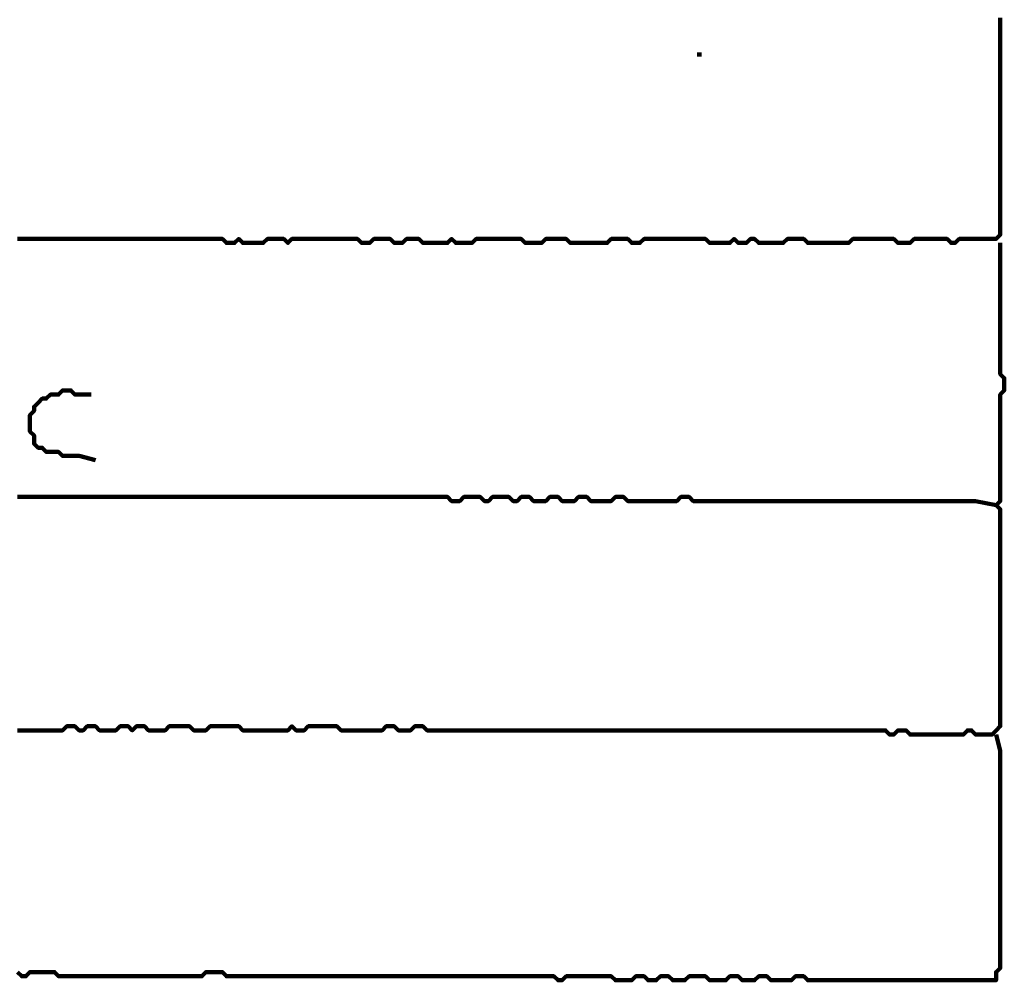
# Model space of a CAD drawing. Header units: metres. Extents: x 1959 to 4131, y 3282 to 4313.
# Tile 196 of 256: x 2411.52 to 2413.74, y 4292.37 to 4294.53. Entities that reach past the tile are written whole.
import ezdxf

# ---------------------------------------------------------------- set-up
doc = ezdxf.new("R2010")
doc.units = ezdxf.units.M
doc.layers.add('P', color=250, linetype='Continuous', lineweight=100)

msp = doc.modelspace()

# ---------------------------------------------------------------- linework, layer by layer
at = {"layer": 'P', "color": 0, "linetype": 'Continuous'}
for points in [[(2411.5122, 4294.038), (2411.5214, 4294.038), (2411.5307, 4294.038), (2411.5399, 4294.038), (2411.5491, 4294.038), (2411.5583, 4294.038), (2411.5676, 4294.038), (2411.5768, 4294.038), (2411.586, 4294.038), (2411.5953, 4294.038), (2411.6045, 4294.038), (2411.6137, 4294.038), (2411.623, 4294.038), (2411.6322, 4294.038), (2411.6414, 4294.038), (2411.6507, 4294.038), (2411.6599, 4294.038), (2411.6691, 4294.038), (2411.6783, 4294.038), (2411.6876, 4294.038), (2411.6968, 4294.038), (2411.706, 4294.038), (2411.7153, 4294.038), (2411.7245, 4294.038), (2411.7337, 4294.038), (2411.743, 4294.038), (2411.7522, 4294.038), (2411.7614, 4294.038), (2411.7707, 4294.038), (2411.7799, 4294.038), (2411.7891, 4294.038), (2411.7983, 4294.038), (2411.8076, 4294.038), (2411.8168, 4294.038), (2411.826, 4294.038), (2411.8353, 4294.038), (2411.8445, 4294.038), (2411.8537, 4294.038), (2411.863, 4294.038), (2411.8722, 4294.038), (2411.8814, 4294.038), (2411.8907, 4294.038), (2411.8999, 4294.038), (2411.9091, 4294.038), (2411.9183, 4294.038), (2411.9276, 4294.038), (2411.9368, 4294.038), (2411.946, 4294.038), (2411.9553, 4294.038), (2411.9645, 4294.038), (2411.9737, 4294.038), (2411.983, 4294.0287), (2411.9922, 4294.0287), (2412.0014, 4294.0287), (2412.0107, 4294.038), (2412.0199, 4294.0287), (2412.0291, 4294.0287), (2412.0383, 4294.0287), (2412.0476, 4294.0287), (2412.0568, 4294.0287), (2412.066, 4294.0287), (2412.0753, 4294.038), (2412.0845, 4294.038), (2412.0937, 4294.038), (2412.103, 4294.038), (2412.1122, 4294.038), (2412.1214, 4294.0287), (2412.1307, 4294.038), (2412.1399, 4294.038), (2412.1491, 4294.038), (2412.1583, 4294.038), (2412.1676, 4294.038), (2412.1768, 4294.038), (2412.186, 4294.038), (2412.1953, 4294.038), (2412.2045, 4294.038), (2412.2137, 4294.038), (2412.223, 4294.038), (2412.2322, 4294.038), (2412.2414, 4294.038), (2412.2507, 4294.038), (2412.2599, 4294.038), (2412.2691, 4294.038), (2412.2783, 4294.038), (2412.2876, 4294.0287), (2412.2968, 4294.0287), (2412.306, 4294.0287), (2412.3153, 4294.038), (2412.3245, 4294.038), (2412.3337, 4294.038), (2412.343, 4294.038), (2412.3522, 4294.038), (2412.3614, 4294.0287), (2412.3707, 4294.0287), (2412.3799, 4294.0287), (2412.3891, 4294.038), (2412.3983, 4294.038), (2412.4076, 4294.038), (2412.4168, 4294.038), (2412.426, 4294.0287), (2412.4353, 4294.0287), (2412.4445, 4294.0287), (2412.4537, 4294.0287), (2412.463, 4294.0287), (2412.4722, 4294.0287), (2412.4814, 4294.0287), (2412.4907, 4294.038), (2412.4999, 4294.0287), (2412.5091, 4294.0287), (2412.5183, 4294.0287), (2412.5276, 4294.0287), (2412.5368, 4294.0287), (2412.546, 4294.038), (2412.5553, 4294.038), (2412.5645, 4294.038), (2412.5737, 4294.038), (2412.583, 4294.038), (2412.5922, 4294.038), (2412.6014, 4294.038), (2412.6107, 4294.038), (2412.6199, 4294.038), (2412.6291, 4294.038), (2412.6383, 4294.038), (2412.6476, 4294.038), (2412.6568, 4294.0287), (2412.666, 4294.0287), (2412.6753, 4294.0287), (2412.6845, 4294.0287), (2412.6937, 4294.0287), (2412.703, 4294.038), (2412.7122, 4294.038), (2412.7214, 4294.038), (2412.7307, 4294.038), (2412.7399, 4294.038), (2412.7491, 4294.038), (2412.7583, 4294.0287), (2412.7676, 4294.0287), (2412.7768, 4294.0287), (2412.786, 4294.0287), (2412.7953, 4294.0287), (2412.8045, 4294.0287), (2412.8137, 4294.0287), (2412.823, 4294.0287), (2412.8322, 4294.0287), (2412.8414, 4294.0287), (2412.8507, 4294.038), (2412.8599, 4294.038), (2412.8691, 4294.038), (2412.8783, 4294.038), (2412.8876, 4294.038), (2412.8968, 4294.0287), (2412.906, 4294.0287), (2412.9153, 4294.0287), (2412.9245, 4294.038), (2412.9337, 4294.038), (2412.943, 4294.038), (2412.9522, 4294.038), (2412.9614, 4294.038), (2412.9707, 4294.038), (2412.9799, 4294.038), (2412.9891, 4294.038), (2412.9983, 4294.038), (2413.0076, 4294.038), (2413.0168, 4294.038), (2413.026, 4294.038), (2413.0353, 4294.038), (2413.0445, 4294.038), (2413.0537, 4294.038), (2413.063, 4294.038), (2413.0722, 4294.0287), (2413.0814, 4294.0287), (2413.0907, 4294.0287), (2413.0999, 4294.0287), (2413.1091, 4294.0287), (2413.1183, 4294.0287), (2413.1276, 4294.038), (2413.1368, 4294.0287), (2413.146, 4294.0287), (2413.1553, 4294.0287), (2413.1645, 4294.038), (2413.1737, 4294.038), (2413.183, 4294.0287), (2413.1922, 4294.0287), (2413.2014, 4294.0287), (2413.2107, 4294.0287), (2413.2199, 4294.0287), (2413.2291, 4294.0287), (2413.2383, 4294.0287), (2413.2476, 4294.038), (2413.2568, 4294.038), (2413.266, 4294.038), (2413.2753, 4294.038), (2413.2845, 4294.038), (2413.2937, 4294.0287), (2413.303, 4294.0287), (2413.3122, 4294.0287), (2413.3214, 4294.0287), (2413.3307, 4294.0287), (2413.3399, 4294.0287), (2413.3491, 4294.0287), (2413.3583, 4294.0287), (2413.3676, 4294.0287), (2413.3768, 4294.0287), (2413.386, 4294.0287), (2413.3953, 4294.038), (2413.4045, 4294.038), (2413.4137, 4294.038), (2413.423, 4294.038), (2413.4322, 4294.038), (2413.4414, 4294.038), (2413.4507, 4294.038), (2413.4599, 4294.038), (2413.4691, 4294.038), (2413.4783, 4294.038), (2413.4876, 4294.038), (2413.4968, 4294.0287), (2413.506, 4294.0287), (2413.5153, 4294.0287), (2413.5245, 4294.0287), (2413.5337, 4294.038), (2413.543, 4294.038), (2413.5522, 4294.038), (2413.5614, 4294.038), (2413.5707, 4294.038), (2413.5799, 4294.038), (2413.5891, 4294.038), (2413.5983, 4294.038), (2413.6076, 4294.038), (2413.6168, 4294.0287), (2413.626, 4294.0287), (2413.6353, 4294.038), (2413.6445, 4294.038), (2413.6537, 4294.038), (2413.663, 4294.038), (2413.6722, 4294.038), (2413.6814, 4294.038), (2413.6907, 4294.038), (2413.6999, 4294.038), (2413.7091, 4294.038), (2413.7183, 4294.038), (2413.7276, 4294.0472), (2413.7276, 4294.0564), (2413.7276, 4294.0657), (2413.7276, 4294.0749), (2413.7276, 4294.0841), (2413.7276, 4294.0934), (2413.7276, 4294.1026), (2413.7276, 4294.1118), (2413.7276, 4294.121), (2413.7276, 4294.1303), (2413.7276, 4294.1395), (2413.7276, 4294.1487), (2413.7276, 4294.158), (2413.7276, 4294.1672), (2413.7276, 4294.1764), (2413.7276, 4294.1857), (2413.7276, 4294.1949), (2413.7276, 4294.2041), (2413.7276, 4294.2134), (2413.7276, 4294.2226), (2413.7276, 4294.2318), (2413.7276, 4294.241), (2413.7276, 4294.2503), (2413.7276, 4294.2595), (2413.7276, 4294.2687), (2413.7276, 4294.278), (2413.7276, 4294.2872), (2413.7276, 4294.2964), (2413.7276, 4294.3057), (2413.7276, 4294.3149), (2413.7276, 4294.3241), (2413.7276, 4294.3334), (2413.7276, 4294.3426), (2413.7276, 4294.3518), (2413.7276, 4294.361), (2413.7276, 4294.3703), (2413.7276, 4294.3795), (2413.7276, 4294.3887), (2413.7276, 4294.398), (2413.7276, 4294.4072), (2413.7276, 4294.4164), (2413.7276, 4294.4257), (2413.7276, 4294.4349), (2413.7276, 4294.4441), (2413.7276, 4294.4534), (2413.7276, 4294.4626), (2413.7276, 4294.4718), (2413.7276, 4294.481), (2413.7276, 4294.4903), (2413.7276, 4294.4995), (2413.7276, 4294.5087), (2413.7276, 4294.518), (2413.7276, 4294.5272), (2413.7276, 4294.5364)], [(2413.0445, 4294.4534), (2413.0537, 4294.4534)], [(2413.7276, 4294.0287), (2413.7276, 4293.9918), (2413.7276, 4293.9826), (2413.7276, 4293.9734), (2413.7276, 4293.9641), (2413.7276, 4293.9549), (2413.7276, 4293.9457), (2413.7276, 4293.9364), (2413.7276, 4293.9272), (2413.7276, 4293.918), (2413.7276, 4293.9087), (2413.7276, 4293.8995), (2413.7276, 4293.8903), (2413.7276, 4293.881), (2413.7276, 4293.8718), (2413.7276, 4293.8626), (2413.7276, 4293.8534), (2413.7276, 4293.8441), (2413.7276, 4293.8349), (2413.7276, 4293.8257), (2413.7276, 4293.8164), (2413.7276, 4293.8072), (2413.7276, 4293.798), (2413.7276, 4293.7887), (2413.7276, 4293.7795), (2413.7276, 4293.7703), (2413.7276, 4293.761), (2413.7276, 4293.7518), (2413.7276, 4293.7426), (2413.7276, 4293.7334), (2413.7368, 4293.7241), (2413.7368, 4293.7149), (2413.7368, 4293.7057), (2413.7368, 4293.6964), (2413.7276, 4293.6872), (2413.7276, 4293.678), (2413.7276, 4293.6687), (2413.7276, 4293.6595), (2413.7276, 4293.6503), (2413.7276, 4293.641), (2413.7276, 4293.6318), (2413.7276, 4293.6226), (2413.7276, 4293.6134), (2413.7276, 4293.6041), (2413.7276, 4293.5949), (2413.7276, 4293.5857), (2413.7276, 4293.5764), (2413.7276, 4293.5672), (2413.7276, 4293.558), (2413.7276, 4293.5487), (2413.7276, 4293.5395), (2413.7276, 4293.5303), (2413.7276, 4293.521), (2413.7276, 4293.5118), (2413.7276, 4293.5026), (2413.7276, 4293.4934), (2413.7276, 4293.4841), (2413.7276, 4293.4749), (2413.7276, 4293.4657), (2413.7276, 4293.4564), (2413.7276, 4293.4472), (2413.7183, 4293.438), (2413.7276, 4293.4287), (2413.7276, 4293.4195), (2413.7276, 4293.4103), (2413.7276, 4293.401), (2413.7276, 4293.3918), (2413.7276, 4293.3826), (2413.7276, 4293.3734), (2413.7276, 4293.3641), (2413.7276, 4293.3549), (2413.7276, 4293.3457), (2413.7276, 4293.3364), (2413.7276, 4293.3272), (2413.7276, 4293.318), (2413.7276, 4293.3087), (2413.7276, 4293.2995), (2413.7276, 4293.2903), (2413.7276, 4293.281), (2413.7276, 4293.2718), (2413.7276, 4293.2626), (2413.7276, 4293.2534), (2413.7276, 4293.2441), (2413.7276, 4293.2349), (2413.7276, 4293.2257), (2413.7276, 4293.2164), (2413.7276, 4293.2072), (2413.7276, 4293.198), (2413.7276, 4293.1887), (2413.7276, 4293.1795), (2413.7276, 4293.1703), (2413.7276, 4293.161), (2413.7276, 4293.1518), (2413.7276, 4293.1426), (2413.7276, 4293.1334), (2413.7276, 4293.1241), (2413.7276, 4293.1149), (2413.7276, 4293.1057), (2413.7276, 4293.0964), (2413.7276, 4293.0872), (2413.7276, 4293.078), (2413.7276, 4293.0687), (2413.7276, 4293.0595), (2413.7276, 4293.0503), (2413.7276, 4293.041), (2413.7276, 4293.0318), (2413.7276, 4293.0226), (2413.7276, 4293.0134), (2413.7276, 4293.0041), (2413.7276, 4292.9949), (2413.7276, 4292.9857), (2413.7276, 4292.9764), (2413.7276, 4292.9672), (2413.7276, 4292.958), (2413.7276, 4292.9487), (2413.7276, 4292.9395), (2413.7183, 4292.9303), (2413.7091, 4292.921), (2413.6999, 4292.921), (2413.6907, 4292.921), (2413.6814, 4292.921), (2413.6722, 4292.921), (2413.663, 4292.9303), (2413.6537, 4292.9303), (2413.6445, 4292.921), (2413.6353, 4292.921), (2413.626, 4292.921), (2413.6168, 4292.921), (2413.6076, 4292.921), (2413.5983, 4292.921), (2413.5891, 4292.921), (2413.5799, 4292.921), (2413.5707, 4292.921), (2413.5614, 4292.921), (2413.5522, 4292.921), (2413.543, 4292.921), (2413.5337, 4292.921), (2413.5245, 4292.921), (2413.5153, 4292.9303), (2413.506, 4292.9303), (2413.4968, 4292.9303), (2413.4876, 4292.921), (2413.4783, 4292.921), (2413.4691, 4292.9303), (2413.4599, 4292.9303), (2413.4507, 4292.9303), (2413.4414, 4292.9303), (2413.4322, 4292.9303), (2413.423, 4292.9303), (2413.4137, 4292.9303), (2413.4045, 4292.9303), (2413.3953, 4292.9303), (2413.386, 4292.9303), (2413.3768, 4292.9303), (2413.3676, 4292.9303), (2413.3583, 4292.9303), (2413.3491, 4292.9303), (2413.3399, 4292.9303), (2413.3307, 4292.9303), (2413.3214, 4292.9303), (2413.3122, 4292.9303), (2413.303, 4292.9303), (2413.2937, 4292.9303), (2413.2845, 4292.9303), (2413.2753, 4292.9303), (2413.266, 4292.9303), (2413.2568, 4292.9303), (2413.2476, 4292.9303), (2413.2383, 4292.9303), (2413.2291, 4292.9303), (2413.2199, 4292.9303), (2413.2107, 4292.9303), (2413.2014, 4292.9303), (2413.1922, 4292.9303), (2413.183, 4292.9303), (2413.1737, 4292.9303), (2413.1645, 4292.9303), (2413.1553, 4292.9303), (2413.146, 4292.9303), (2413.1368, 4292.9303), (2413.1276, 4292.9303), (2413.1183, 4292.9303), (2413.1091, 4292.9303), (2413.0999, 4292.9303), (2413.0907, 4292.9303), (2413.0814, 4292.9303), (2413.0722, 4292.9303), (2413.063, 4292.9303), (2413.0537, 4292.9303), (2413.0445, 4292.9303), (2413.0353, 4292.9303), (2413.026, 4292.9303), (2413.0168, 4292.9303), (2413.0076, 4292.9303), (2412.9983, 4292.9303), (2412.9891, 4292.9303), (2412.9799, 4292.9303), (2412.9707, 4292.9303), (2412.9614, 4292.9303), (2412.9522, 4292.9303), (2412.943, 4292.9303), (2412.9337, 4292.9303), (2412.9245, 4292.9303), (2412.9153, 4292.9303), (2412.906, 4292.9303), (2412.8968, 4292.9303), (2412.8876, 4292.9303), (2412.8783, 4292.9303), (2412.8691, 4292.9303), (2412.8599, 4292.9303), (2412.8507, 4292.9303), (2412.8414, 4292.9303), (2412.8322, 4292.9303), (2412.823, 4292.9303), (2412.8137, 4292.9303), (2412.8045, 4292.9303), (2412.7953, 4292.9303), (2412.786, 4292.9303), (2412.7768, 4292.9303), (2412.7676, 4292.9303), (2412.7583, 4292.9303), (2412.7491, 4292.9303), (2412.7399, 4292.9303), (2412.7307, 4292.9303), (2412.7214, 4292.9303), (2412.7122, 4292.9303), (2412.703, 4292.9303), (2412.6937, 4292.9303), (2412.6845, 4292.9303), (2412.6753, 4292.9303), (2412.666, 4292.9303), (2412.6568, 4292.9303), (2412.6476, 4292.9303), (2412.6383, 4292.9303), (2412.6291, 4292.9303), (2412.6199, 4292.9303), (2412.6107, 4292.9303), (2412.6014, 4292.9303), (2412.5922, 4292.9303), (2412.583, 4292.9303), (2412.5737, 4292.9303), (2412.5645, 4292.9303), (2412.5553, 4292.9303), (2412.546, 4292.9303), (2412.5368, 4292.9303), (2412.5276, 4292.9303), (2412.5183, 4292.9303), (2412.5091, 4292.9303), (2412.4999, 4292.9303), (2412.4907, 4292.9303), (2412.4814, 4292.9303), (2412.4722, 4292.9303), (2412.463, 4292.9303), (2412.4537, 4292.9303), (2412.4445, 4292.9303), (2412.4353, 4292.9303), (2412.426, 4292.9395), (2412.4168, 4292.9395), (2412.4076, 4292.9395), (2412.3983, 4292.9303), (2412.3891, 4292.9303), (2412.3799, 4292.9303), (2412.3707, 4292.9303), (2412.3614, 4292.9395), (2412.3522, 4292.9395), (2412.343, 4292.9395), (2412.3337, 4292.9303), (2412.3245, 4292.9303), (2412.3153, 4292.9303), (2412.306, 4292.9303), (2412.2968, 4292.9303), (2412.2876, 4292.9303), (2412.2783, 4292.9303), (2412.2691, 4292.9303), (2412.2599, 4292.9303), (2412.2507, 4292.9303), (2412.2414, 4292.9303), (2412.2322, 4292.9395), (2412.223, 4292.9395), (2412.2137, 4292.9395), (2412.2045, 4292.9395), (2412.1953, 4292.9395), (2412.186, 4292.9395), (2412.1768, 4292.9395), (2412.1676, 4292.9395), (2412.1583, 4292.9303), (2412.1491, 4292.9303), (2412.1399, 4292.9303), (2412.1307, 4292.9395), (2412.1214, 4292.9303), (2412.1122, 4292.9303), (2412.103, 4292.9303), (2412.0937, 4292.9303), (2412.0845, 4292.9303), (2412.0753, 4292.9303), (2412.066, 4292.9303), (2412.0568, 4292.9303), (2412.0476, 4292.9303), (2412.0383, 4292.9303), (2412.0291, 4292.9303), (2412.0199, 4292.9303), (2412.0107, 4292.9395), (2412.0014, 4292.9395), (2411.9922, 4292.9395), (2411.983, 4292.9395), (2411.9737, 4292.9395), (2411.9645, 4292.9395), (2411.9553, 4292.9395), (2411.946, 4292.9395), (2411.9368, 4292.9303), (2411.9276, 4292.9303), (2411.9183, 4292.9303), (2411.9091, 4292.9303), (2411.8999, 4292.9395), (2411.8907, 4292.9395), (2411.8814, 4292.9395), (2411.8722, 4292.9395), (2411.863, 4292.9395), (2411.8537, 4292.9395), (2411.8445, 4292.9303), (2411.8353, 4292.9303), (2411.826, 4292.9303), (2411.8168, 4292.9303), (2411.8076, 4292.9303), (2411.7983, 4292.9395), (2411.7891, 4292.9395), (2411.7799, 4292.9395), (2411.7707, 4292.9303), (2411.7614, 4292.9395), (2411.7522, 4292.9395), (2411.743, 4292.9395), (2411.7337, 4292.9303), (2411.7245, 4292.9303), (2411.7153, 4292.9303), (2411.706, 4292.9303), (2411.6968, 4292.9303), (2411.6876, 4292.9395), (2411.6783, 4292.9395), (2411.6691, 4292.9395), (2411.6599, 4292.9303), (2411.6507, 4292.9303), (2411.6414, 4292.9395), (2411.6322, 4292.9395), (2411.623, 4292.9395), (2411.6137, 4292.9303), (2411.6045, 4292.9303), (2411.5953, 4292.9303), (2411.586, 4292.9303), (2411.5768, 4292.9303), (2411.5676, 4292.9303), (2411.5583, 4292.9303), (2411.5491, 4292.9303), (2411.5399, 4292.9303), (2411.5307, 4292.9303), (2411.5214, 4292.9303), (2411.5122, 4292.9303)], [(2411.6876, 4293.5395), (2411.6507, 4293.5487), (2411.6414, 4293.5487), (2411.6322, 4293.5487), (2411.623, 4293.5487), (2411.6137, 4293.5487), (2411.6045, 4293.558), (2411.5953, 4293.558), (2411.586, 4293.558), (2411.5768, 4293.558), (2411.5676, 4293.5672), (2411.5583, 4293.5672), (2411.5491, 4293.5764), (2411.5491, 4293.5857), (2411.5491, 4293.5949), (2411.5399, 4293.6041), (2411.5399, 4293.6134), (2411.5399, 4293.6226), (2411.5399, 4293.6318), (2411.5399, 4293.641), (2411.5491, 4293.6503), (2411.5491, 4293.6595), (2411.5583, 4293.6687), (2411.5676, 4293.678), (2411.5768, 4293.678), (2411.586, 4293.6872), (2411.5953, 4293.6872), (2411.6045, 4293.6872), (2411.6137, 4293.6964), (2411.623, 4293.6964), (2411.6322, 4293.6964), (2411.6414, 4293.6872), (2411.6783, 4293.6872)], [(2411.5122, 4293.4564), (2411.5214, 4293.4564), (2411.5307, 4293.4564), (2411.5399, 4293.4564), (2411.5491, 4293.4564), (2411.5583, 4293.4564), (2411.5676, 4293.4564), (2411.5768, 4293.4564), (2411.586, 4293.4564), (2411.5953, 4293.4564), (2411.6045, 4293.4564), (2411.6137, 4293.4564), (2411.623, 4293.4564), (2411.6322, 4293.4564), (2411.6414, 4293.4564), (2411.6507, 4293.4564), (2411.6599, 4293.4564), (2411.6691, 4293.4564), (2411.6783, 4293.4564), (2411.6876, 4293.4564), (2411.6968, 4293.4564), (2411.706, 4293.4564), (2411.7153, 4293.4564), (2411.7245, 4293.4564), (2411.7337, 4293.4564), (2411.743, 4293.4564), (2411.7522, 4293.4564), (2411.7614, 4293.4564), (2411.7707, 4293.4564), (2411.7799, 4293.4564), (2411.7891, 4293.4564), (2411.7983, 4293.4564), (2411.8076, 4293.4564), (2411.8168, 4293.4564), (2411.826, 4293.4564), (2411.8353, 4293.4564), (2411.8445, 4293.4564), (2411.8537, 4293.4564), (2411.863, 4293.4564), (2411.8722, 4293.4564), (2411.8814, 4293.4564), (2411.8907, 4293.4564), (2411.8999, 4293.4564), (2411.9091, 4293.4564), (2411.9183, 4293.4564), (2411.9276, 4293.4564), (2411.9368, 4293.4564), (2411.946, 4293.4564), (2411.9553, 4293.4564), (2411.9645, 4293.4564), (2411.9737, 4293.4564), (2411.983, 4293.4564), (2411.9922, 4293.4564), (2412.0014, 4293.4564), (2412.0107, 4293.4564), (2412.0199, 4293.4564), (2412.0291, 4293.4564), (2412.0383, 4293.4564), (2412.0476, 4293.4564), (2412.0568, 4293.4564), (2412.066, 4293.4564), (2412.0753, 4293.4564), (2412.0845, 4293.4564), (2412.0937, 4293.4564), (2412.103, 4293.4564), (2412.1122, 4293.4564), (2412.1214, 4293.4564), (2412.1307, 4293.4564), (2412.1399, 4293.4564), (2412.1491, 4293.4564), (2412.1583, 4293.4564), (2412.1676, 4293.4564), (2412.1768, 4293.4564), (2412.186, 4293.4564), (2412.1953, 4293.4564), (2412.2045, 4293.4564), (2412.2137, 4293.4564), (2412.223, 4293.4564), (2412.2322, 4293.4564), (2412.2414, 4293.4564), (2412.2507, 4293.4564), (2412.2599, 4293.4564), (2412.2691, 4293.4564), (2412.2783, 4293.4564), (2412.2876, 4293.4564), (2412.2968, 4293.4564), (2412.306, 4293.4564), (2412.3153, 4293.4564), (2412.3245, 4293.4564), (2412.3337, 4293.4564), (2412.343, 4293.4564), (2412.3522, 4293.4564), (2412.3614, 4293.4564), (2412.3707, 4293.4564), (2412.3799, 4293.4564), (2412.3891, 4293.4564), (2412.3983, 4293.4564), (2412.4076, 4293.4564), (2412.4168, 4293.4564), (2412.426, 4293.4564), (2412.4353, 4293.4564), (2412.4445, 4293.4564), (2412.4537, 4293.4564), (2412.463, 4293.4564), (2412.4722, 4293.4564), (2412.4814, 4293.4564), (2412.4907, 4293.4472), (2412.4999, 4293.4472), (2412.5091, 4293.4472), (2412.5183, 4293.4564), (2412.5276, 4293.4564), (2412.5368, 4293.4564), (2412.546, 4293.4564), (2412.5553, 4293.4564), (2412.5645, 4293.4472), (2412.5737, 4293.4472), (2412.583, 4293.4564), (2412.5922, 4293.4564), (2412.6014, 4293.4564), (2412.6107, 4293.4564), (2412.6199, 4293.4564), (2412.6291, 4293.4472), (2412.6383, 4293.4472), (2412.6476, 4293.4564), (2412.6568, 4293.4564), (2412.666, 4293.4564), (2412.6753, 4293.4472), (2412.6845, 4293.4472), (2412.6937, 4293.4472), (2412.703, 4293.4472), (2412.7122, 4293.4564), (2412.7214, 4293.4564), (2412.7307, 4293.4564), (2412.7399, 4293.4472), (2412.7491, 4293.4472), (2412.7583, 4293.4472), (2412.7676, 4293.4472), (2412.7768, 4293.4564), (2412.786, 4293.4564), (2412.7953, 4293.4564), (2412.8045, 4293.4472), (2412.8137, 4293.4472), (2412.823, 4293.4472), (2412.8322, 4293.4472), (2412.8414, 4293.4472), (2412.8507, 4293.4472), (2412.8599, 4293.4564), (2412.8691, 4293.4564), (2412.8783, 4293.4564), (2412.8876, 4293.4472), (2412.8968, 4293.4472), (2412.906, 4293.4472), (2412.9153, 4293.4472), (2412.9245, 4293.4472), (2412.9337, 4293.4472), (2412.943, 4293.4472), (2412.9522, 4293.4472), (2412.9614, 4293.4472), (2412.9707, 4293.4472), (2412.9799, 4293.4472), (2412.9891, 4293.4472), (2412.9983, 4293.4472), (2413.0076, 4293.4564), (2413.0168, 4293.4564), (2413.026, 4293.4564), (2413.0353, 4293.4472), (2413.0445, 4293.4472), (2413.0537, 4293.4472), (2413.063, 4293.4472), (2413.0722, 4293.4472), (2413.0814, 4293.4472), (2413.0907, 4293.4472), (2413.0999, 4293.4472), (2413.1091, 4293.4472), (2413.1183, 4293.4472), (2413.1276, 4293.4472), (2413.1368, 4293.4472), (2413.146, 4293.4472), (2413.1553, 4293.4472), (2413.1645, 4293.4472), (2413.1737, 4293.4472), (2413.183, 4293.4472), (2413.1922, 4293.4472), (2413.2014, 4293.4472), (2413.2107, 4293.4472), (2413.2199, 4293.4472), (2413.2291, 4293.4472), (2413.2383, 4293.4472), (2413.2476, 4293.4472), (2413.2568, 4293.4472), (2413.266, 4293.4472), (2413.2753, 4293.4472), (2413.2845, 4293.4472), (2413.2937, 4293.4472), (2413.303, 4293.4472), (2413.3122, 4293.4472), (2413.3214, 4293.4472), (2413.3307, 4293.4472), (2413.3399, 4293.4472), (2413.3491, 4293.4472), (2413.3583, 4293.4472), (2413.3676, 4293.4472), (2413.3768, 4293.4472), (2413.386, 4293.4472), (2413.3953, 4293.4472), (2413.4045, 4293.4472), (2413.4137, 4293.4472), (2413.423, 4293.4472), (2413.4322, 4293.4472), (2413.4414, 4293.4472), (2413.4507, 4293.4472), (2413.4599, 4293.4472), (2413.4691, 4293.4472), (2413.4783, 4293.4472), (2413.4876, 4293.4472), (2413.4968, 4293.4472), (2413.506, 4293.4472), (2413.5153, 4293.4472), (2413.5245, 4293.4472), (2413.5337, 4293.4472), (2413.543, 4293.4472), (2413.5522, 4293.4472), (2413.5614, 4293.4472), (2413.5707, 4293.4472), (2413.5799, 4293.4472), (2413.5891, 4293.4472), (2413.5983, 4293.4472), (2413.6076, 4293.4472), (2413.6168, 4293.4472), (2413.626, 4293.4472), (2413.6353, 4293.4472), (2413.6445, 4293.4472), (2413.6537, 4293.4472), (2413.663, 4293.4472), (2413.6722, 4293.4472), (2413.7183, 4293.438)], [(2413.7183, 4292.921), (2413.7276, 4292.8841), (2413.7276, 4292.8749), (2413.7276, 4292.8657), (2413.7276, 4292.8564), (2413.7276, 4292.8472), (2413.7276, 4292.838), (2413.7276, 4292.8287), (2413.7276, 4292.8195), (2413.7276, 4292.8103), (2413.7276, 4292.801), (2413.7276, 4292.7918), (2413.7276, 4292.7826), (2413.7276, 4292.7734), (2413.7276, 4292.7641), (2413.7276, 4292.7549), (2413.7276, 4292.7457), (2413.7276, 4292.7364), (2413.7276, 4292.7272), (2413.7276, 4292.718), (2413.7276, 4292.7087), (2413.7276, 4292.6995), (2413.7276, 4292.6903), (2413.7276, 4292.681), (2413.7276, 4292.6718), (2413.7276, 4292.6626), (2413.7276, 4292.6534), (2413.7276, 4292.6441), (2413.7276, 4292.6349), (2413.7276, 4292.6257), (2413.7276, 4292.6164), (2413.7276, 4292.6072), (2413.7276, 4292.598), (2413.7276, 4292.5887), (2413.7276, 4292.5795), (2413.7276, 4292.5703), (2413.7276, 4292.561), (2413.7276, 4292.5518), (2413.7276, 4292.5426), (2413.7276, 4292.5334), (2413.7276, 4292.5241), (2413.7276, 4292.5149), (2413.7276, 4292.5057), (2413.7276, 4292.4964), (2413.7276, 4292.4872), (2413.7276, 4292.478), (2413.7276, 4292.4687), (2413.7276, 4292.4595), (2413.7276, 4292.4503), (2413.7276, 4292.441), (2413.7276, 4292.4318), (2413.7276, 4292.4226), (2413.7276, 4292.4134), (2413.7276, 4292.4041), (2413.7276, 4292.3949), (2413.7183, 4292.3857), (2413.7183, 4292.3764), (2413.7183, 4292.3672), (2413.7091, 4292.3672), (2413.6999, 4292.3672), (2413.6907, 4292.3672), (2413.6814, 4292.3672), (2413.6722, 4292.3672), (2413.663, 4292.3672), (2413.6537, 4292.3672), (2413.6445, 4292.3672), (2413.6353, 4292.3672), (2413.626, 4292.3672), (2413.6168, 4292.3672), (2413.6076, 4292.3672), (2413.5983, 4292.3672), (2413.5891, 4292.3672), (2413.5799, 4292.3672), (2413.5707, 4292.3672), (2413.5614, 4292.3672), (2413.5522, 4292.3672), (2413.543, 4292.3672), (2413.5337, 4292.3672), (2413.5245, 4292.3672), (2413.5153, 4292.3672), (2413.506, 4292.3672), (2413.4968, 4292.3672), (2413.4876, 4292.3672), (2413.4783, 4292.3672), (2413.4691, 4292.3672), (2413.4599, 4292.3672), (2413.4507, 4292.3672), (2413.4414, 4292.3672), (2413.4322, 4292.3672), (2413.423, 4292.3672), (2413.4137, 4292.3672), (2413.4045, 4292.3672), (2413.3953, 4292.3672), (2413.386, 4292.3672), (2413.3768, 4292.3672), (2413.3676, 4292.3672), (2413.3583, 4292.3672), (2413.3491, 4292.3672), (2413.3399, 4292.3672), (2413.3307, 4292.3672), (2413.3214, 4292.3672), (2413.3122, 4292.3672), (2413.303, 4292.3672), (2413.2937, 4292.3672), (2413.2845, 4292.3764), (2413.2753, 4292.3764), (2413.266, 4292.3764), (2413.2568, 4292.3672), (2413.2476, 4292.3672), (2413.2383, 4292.3672), (2413.2291, 4292.3672), (2413.2199, 4292.3672), (2413.2107, 4292.3672), (2413.2014, 4292.3764), (2413.1922, 4292.3764), (2413.183, 4292.3764), (2413.1737, 4292.3672), (2413.1645, 4292.3672), (2413.1553, 4292.3672), (2413.146, 4292.3672), (2413.1368, 4292.3764), (2413.1276, 4292.3764), (2413.1183, 4292.3764), (2413.1091, 4292.3672), (2413.0999, 4292.3672), (2413.0907, 4292.3672), (2413.0814, 4292.3672), (2413.0722, 4292.3672), (2413.063, 4292.3764), (2413.0537, 4292.3764), (2413.0445, 4292.3764), (2413.0353, 4292.3764), (2413.026, 4292.3764), (2413.0168, 4292.3672), (2413.0076, 4292.3672), (2412.9983, 4292.3672), (2412.9891, 4292.3672), (2412.9799, 4292.3764), (2412.9707, 4292.3764), (2412.9614, 4292.3764), (2412.9522, 4292.3672), (2412.943, 4292.3672), (2412.9337, 4292.3672), (2412.9245, 4292.3764), (2412.9153, 4292.3764), (2412.906, 4292.3764), (2412.8968, 4292.3672), (2412.8876, 4292.3672), (2412.8783, 4292.3672), (2412.8691, 4292.3672), (2412.8599, 4292.3672), (2412.8507, 4292.3764), (2412.8414, 4292.3764), (2412.8322, 4292.3764), (2412.823, 4292.3764), (2412.8137, 4292.3764), (2412.8045, 4292.3764), (2412.7953, 4292.3764), (2412.786, 4292.3764), (2412.7768, 4292.3764), (2412.7676, 4292.3764), (2412.7583, 4292.3764), (2412.7491, 4292.3764), (2412.7399, 4292.3672), (2412.7307, 4292.3672), (2412.7214, 4292.3764), (2412.7122, 4292.3764), (2412.703, 4292.3764), (2412.6937, 4292.3764), (2412.6845, 4292.3764), (2412.6753, 4292.3764), (2412.666, 4292.3764), (2412.6568, 4292.3764), (2412.6476, 4292.3764), (2412.6383, 4292.3764), (2412.6291, 4292.3764), (2412.6199, 4292.3764), (2412.6107, 4292.3764), (2412.6014, 4292.3764), (2412.5922, 4292.3764), (2412.583, 4292.3764), (2412.5737, 4292.3764), (2412.5645, 4292.3764), (2412.5553, 4292.3764), (2412.546, 4292.3764), (2412.5368, 4292.3764), (2412.5276, 4292.3764), (2412.5183, 4292.3764), (2412.5091, 4292.3764), (2412.4999, 4292.3764), (2412.4907, 4292.3764), (2412.4814, 4292.3764), (2412.4722, 4292.3764), (2412.463, 4292.3764), (2412.4537, 4292.3764), (2412.4445, 4292.3764), (2412.4353, 4292.3764), (2412.426, 4292.3764), (2412.4168, 4292.3764), (2412.4076, 4292.3764), (2412.3983, 4292.3764), (2412.3891, 4292.3764), (2412.3799, 4292.3764), (2412.3707, 4292.3764), (2412.3614, 4292.3764), (2412.3522, 4292.3764), (2412.343, 4292.3764), (2412.3337, 4292.3764), (2412.3245, 4292.3764), (2412.3153, 4292.3764), (2412.306, 4292.3764), (2412.2968, 4292.3764), (2412.2876, 4292.3764), (2412.2783, 4292.3764), (2412.2691, 4292.3764), (2412.2599, 4292.3764), (2412.2507, 4292.3764), (2412.2414, 4292.3764), (2412.2322, 4292.3764), (2412.223, 4292.3764), (2412.2137, 4292.3764), (2412.2045, 4292.3764), (2412.1953, 4292.3764), (2412.186, 4292.3764), (2412.1768, 4292.3764), (2412.1676, 4292.3764), (2412.1583, 4292.3764), (2412.1491, 4292.3764), (2412.1399, 4292.3764), (2412.1307, 4292.3764), (2412.1214, 4292.3764), (2412.1122, 4292.3764), (2412.103, 4292.3764), (2412.0937, 4292.3764), (2412.0845, 4292.3764), (2412.0753, 4292.3764), (2412.066, 4292.3764), (2412.0568, 4292.3764), (2412.0476, 4292.3764), (2412.0383, 4292.3764), (2412.0291, 4292.3764), (2412.0199, 4292.3764), (2412.0107, 4292.3764), (2412.0014, 4292.3764), (2411.9922, 4292.3764), (2411.983, 4292.3764), (2411.9737, 4292.3857), (2411.9645, 4292.3857), (2411.9553, 4292.3857), (2411.946, 4292.3857), (2411.9368, 4292.3857), (2411.9276, 4292.3764), (2411.9183, 4292.3764), (2411.9091, 4292.3764), (2411.8999, 4292.3764), (2411.8907, 4292.3764), (2411.8814, 4292.3764), (2411.8722, 4292.3764), (2411.863, 4292.3764), (2411.8537, 4292.3764), (2411.8445, 4292.3764), (2411.8353, 4292.3764), (2411.826, 4292.3764), (2411.8168, 4292.3764), (2411.8076, 4292.3764), (2411.7983, 4292.3764), (2411.7891, 4292.3764), (2411.7799, 4292.3764), (2411.7707, 4292.3764), (2411.7614, 4292.3764), (2411.7522, 4292.3764), (2411.743, 4292.3764), (2411.7337, 4292.3764), (2411.7245, 4292.3764), (2411.7153, 4292.3764), (2411.706, 4292.3764), (2411.6968, 4292.3764), (2411.6876, 4292.3764), (2411.6783, 4292.3764), (2411.6691, 4292.3764), (2411.6599, 4292.3764), (2411.6507, 4292.3764), (2411.6414, 4292.3764), (2411.6322, 4292.3764), (2411.623, 4292.3764), (2411.6137, 4292.3764), (2411.6045, 4292.3764), (2411.5953, 4292.3857), (2411.586, 4292.3857), (2411.5768, 4292.3857), (2411.5676, 4292.3857), (2411.5583, 4292.3857), (2411.5491, 4292.3857), (2411.5399, 4292.3857), (2411.5307, 4292.3764), (2411.5214, 4292.3764), (2411.5122, 4292.3857)]]:
    msp.add_lwpolyline(points, dxfattribs=at)

doc.saveas('drawing.dxf')
